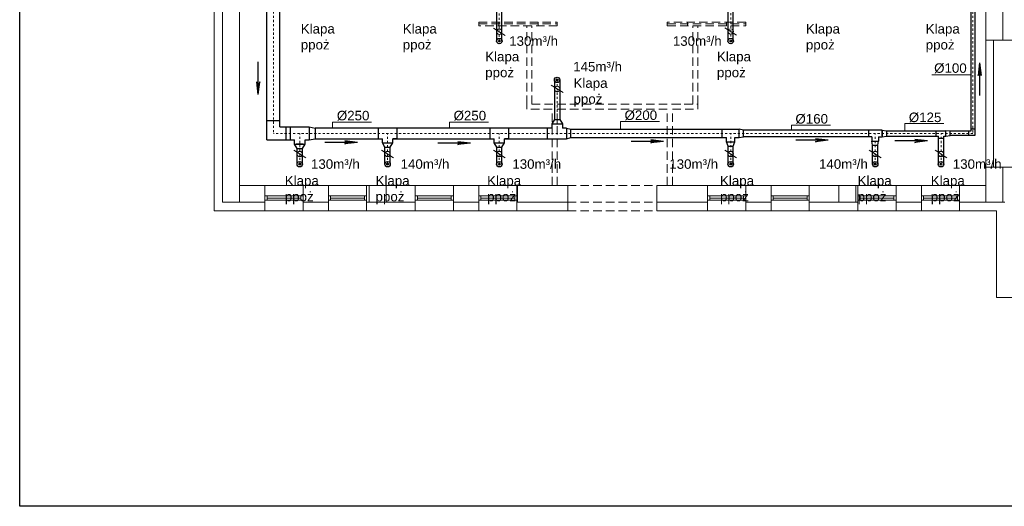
# Model space of a CAD drawing. Extents: x 280060 to 689961, y 120405 to 160329.
# Tile 55 of 85: x 663303 to 665627, y 145019 to 146168. Entities that reach past the tile are written whole.
import ezdxf

# ---------------------------------------------------------------- set-up
doc = ezdxf.new("R2010")
doc.units = 0
doc.header["$MEASUREMENT"] = 0
doc.linetypes.add('3', pattern=[1, 0.5, -0.5])
doc.linetypes.add('{ Wide Dash }', pattern=[12, 4, -2, 4, -2])
for name, color, linetype, lineweight in [('KAM-pro Biała Zarys', 7, 'CONTINUOUS', 9), ('KAM-pro Opis Wentylacji', 7, 'CONTINUOUS', 5), ('KAM-pro Podkład Sanitarny', 253, 'CONTINUOUS', 25), ('KAM-pro Wentylacja', 161, 'CONTINUOUS', 5), ('KAM-pro Wentylacja Nawiew', 1, 'CONTINUOUS', 30), ('KAM-pro Wentylacja Wywiew', 161, 'CONTINUOUS', 30)]:
    doc.layers.add(name, color=color, linetype=linetype, lineweight=lineweight)
doc.styles.add('damian', font='arial.ttf')

msp = doc.modelspace()

# ---------------------------------------------------------------- linework, layer by layer
at = {"layer": 'KAM-pro Biała Zarys', "lineweight": 25}
msp.add_lwpolyline([(663302.5, 147989.2), (669602.5, 147989.2), (669602.5, 145019.2), (663302.5, 145019.2)], close=True, dxfattribs=at)
at = {"layer": 'KAM-pro Opis Wentylacji'}
for p, q in [((664449.1, 146130.8), (664421, 146148.3)), ((664995.3, 146131.4), (664967.2, 146148.9)), ((665456.1, 146038.1), (665548.1, 146038.1)), ((664585.5, 145995.8), (664557.4, 146013.2)), ((664721.4, 145927.6, -2.8), (664813.4, 145927.6, -2.8)), ((664721.4, 145927.6, -2.8), (664721.4, 145909.5, 1.6)), ((664041.4, 145926.4), (664133.5, 145926.4)), ((664041.4, 145926.4), (664041.4, 145912, 3.5)), ((664317.1, 145926.4), (664409.1, 145926.4)), ((664317.1, 145926.4), (664317.1, 145912, 3.5)), ((665125, 145919, -2.8), (665217, 145919, -2.8)), ((665125, 145919, -2.8), (665125, 145907.5)), ((665392.7, 145922.5, -2.8), (665484.7, 145922.5, -2.8)), ((665392.7, 145922.5, -2.8), (665392.7, 145905.8)), ((663977.8, 145842.2), (663949.7, 145859.6)), ((664185.3, 145842.2), (664157.2, 145859.6)), ((664449.1, 145842.2), (664421, 145859.6)), ((664995.3, 145842.2), (664967.2, 145859.6)), ((665336.6, 145842.2), (665308.5, 145859.6)), ((665492, 145842.2), (665463.9, 145859.6))]:
    msp.add_line(p, q, dxfattribs=at)
for centre in [(664435, 146139.5), (664981.3, 146140.2), (664571.5, 146004.5), (663963.7, 145850.9), (664171.3, 145850.9), (664435, 145850.9), (664981.3, 145850.9), (665322.6, 145850.9), (665477.9, 145850.9)]:
    msp.add_circle(centre, 6.25, dxfattribs=at)
at = {"layer": 'KAM-pro Podkład Sanitarny', "lineweight": 20, "ltscale": 13}
for p, q in [((663761.7, 145716.8), (663761.7, 147319.8)), ((663781.7, 145736.8), (663781.7, 146679.8)), ((663821.7, 145776.8), (663821.7, 146341.8)), ((665583.7, 146221.8), (665583.7, 146119.8)), ((665623.7, 146221.8), (665623.7, 146119.8)), ((665668.7, 146119.8), (665583.7, 146119.8)), ((665583.7, 146119.8), (665583.7, 145819.8)), ((665601.7, 146119.8), (665601.7, 145819.8)), ((665583.7, 145819.8), (665583.7, 145776.8)), ((665668.7, 145819.8), (665583.7, 145819.8)), ((665623.7, 145819.8), (665623.7, 145736.8)), ((663881.7, 145776.8), (663821.7, 145776.8)), ((663821.7, 145776.8), (664499.7, 145776.8)), ((663821.7, 145776.8), (663821.7, 145736.8)), ((663881.7, 145776.8), (663881.7, 145716.8)), ((663881.7, 145776.8), (663971.7, 145776.8)), ((664031.7, 145776.8), (663971.7, 145776.8)), ((663971.7, 145776.8), (663971.7, 145716.8)), ((664031.7, 145776.8), (664031.7, 145716.8)), ((664031.7, 145776.8), (664121.7, 145776.8)), ((664236.7, 145776.8), (664121.7, 145776.8)), ((664121.7, 145776.8), (664121.7, 145716.8)), ((664127.7, 145776.8), (664127.7, 145736.8)), ((664167.7, 145776.8), (664167.7, 145736.8)), ((664236.7, 145776.8), (664236.7, 145716.8)), ((664236.7, 145776.8), (664326.7, 145776.8)), ((664386.7, 145776.8), (664326.7, 145776.8)), ((664326.7, 145776.8), (664326.7, 145716.8)), ((664386.7, 145776.8), (664386.7, 145716.8)), ((664386.7, 145776.8), (664476.7, 145776.8)), ((664477.7, 145776.8), (664476.7, 145776.8)), ((664476.7, 145776.8), (664476.7, 145716.8)), ((664559.7, 145776.8), (664477.7, 145776.8)), ((664477.7, 145776.8), (664477.7, 145736.8)), ((664499.7, 145776.8), (664559.7, 145776.8)), ((664559.7, 145776.8), (664571.7, 145776.8)), ((664596.7, 145776.8), (664571.7, 145776.8)), ((664596.7, 145776.8), (664596.7, 145716.8)), ((664831.7, 145776.8), (664806.7, 145776.8)), ((664806.7, 145776.8), (664806.7, 145716.8)), ((664831.7, 145776.8), (664843.7, 145776.8)), ((664926.7, 145776.8), (664843.7, 145776.8)), ((664843.7, 145776.8), (664903.7, 145776.8)), ((664926.7, 145776.8), (664926.7, 145716.8)), ((664926.7, 145776.8), (665016.7, 145776.8)), ((664926.7, 145776.8), (664926.7, 145736.8)), ((665016.7, 145776.8), (665016.7, 145716.8)), ((665016.7, 145776.8), (665076.7, 145776.8)), ((665076.7, 145776.8), (665076.7, 145716.8)), ((665076.7, 145776.8), (665166.7, 145776.8)), ((665166.7, 145776.8), (665166.7, 145716.8)), ((665166.7, 145776.8), (665281.7, 145776.8)), ((665236.7, 145776.8), (665236.7, 145736.8)), ((665276.7, 145776.8), (665276.7, 145736.8)), ((665281.7, 145776.8), (665281.7, 145716.8)), ((665281.7, 145776.8), (665371.7, 145776.8)), ((665371.7, 145776.8), (665371.7, 145716.8)), ((665371.7, 145776.8), (665431.7, 145776.8)), ((665431.7, 145776.8), (665431.7, 145716.8)), ((665431.7, 145776.8), (665521.7, 145776.8)), ((665521.7, 145776.8), (665521.7, 145716.8)), ((665521.7, 145776.8), (665583.7, 145776.8)), ((665583.7, 145776.8), (665583.7, 145776.8)), ((665583.7, 145776.8), (665583.7, 145736.8)), ((663881.7, 145751.8), (663971.7, 145751.8)), ((663881.7, 145741.8), (663971.7, 145741.8)), ((663881.7, 145741.8), (663886.7, 145741.8)), ((663886.7, 145741.8), (663886.7, 145751.8)), ((663886.7, 145746.8), (663966.7, 145746.8)), ((663966.7, 145741.8), (663966.7, 145751.8)), ((664031.7, 145751.8), (664121.7, 145751.8)), ((664031.7, 145741.8), (664121.7, 145741.8)), ((664031.7, 145741.8), (664036.7, 145741.8)), ((664036.7, 145741.8), (664036.7, 145751.8)), ((664036.7, 145746.8), (664116.7, 145746.8)), ((664116.7, 145741.8), (664116.7, 145751.8)), ((664236.7, 145751.8), (664326.7, 145751.8)), ((664236.7, 145741.8), (664326.7, 145741.8)), ((664236.7, 145741.8), (664241.7, 145741.8)), ((664241.7, 145741.8), (664241.7, 145751.8)), ((664241.7, 145746.8), (664321.7, 145746.8)), ((664321.7, 145741.8), (664321.7, 145751.8)), ((664386.7, 145751.8), (664476.7, 145751.8)), ((664386.7, 145741.8), (664476.7, 145741.8)), ((664386.7, 145741.8), (664391.7, 145741.8)), ((664391.7, 145741.8), (664391.7, 145751.8)), ((664391.7, 145746.8), (664471.7, 145746.8)), ((664471.7, 145741.8), (664471.7, 145751.8)), ((664926.7, 145751.8), (665016.7, 145751.8)), ((664926.7, 145741.8), (665016.7, 145741.8)), ((664926.7, 145741.8), (664931.7, 145741.8)), ((664931.7, 145741.8), (664931.7, 145751.8)), ((664931.7, 145746.8), (665011.7, 145746.8)), ((665011.7, 145741.8), (665011.7, 145751.8)), ((665076.7, 145751.8), (665166.7, 145751.8)), ((665076.7, 145741.8), (665166.7, 145741.8)), ((665076.7, 145741.8), (665081.7, 145741.8)), ((665081.7, 145741.8), (665081.7, 145751.8)), ((665081.7, 145746.8), (665161.7, 145746.8)), ((665161.7, 145741.8), (665161.7, 145751.8)), ((665281.7, 145751.8), (665371.7, 145751.8)), ((665281.7, 145741.8), (665371.7, 145741.8)), ((665281.7, 145741.8), (665286.7, 145741.8)), ((665286.7, 145741.8), (665286.7, 145751.8)), ((665286.7, 145746.8), (665366.7, 145746.8)), ((665366.7, 145741.8), (665366.7, 145751.8)), ((665431.7, 145751.8), (665521.7, 145751.8)), ((665431.7, 145741.8), (665521.7, 145741.8)), ((665431.7, 145741.8), (665436.7, 145741.8)), ((665436.7, 145741.8), (665436.7, 145751.8)), ((665436.7, 145746.8), (665516.7, 145746.8)), ((665516.7, 145741.8), (665516.7, 145751.8)), ((663881.7, 145736.8), (663781.7, 145736.8)), ((664031.7, 145736.8), (663971.7, 145736.8)), ((664236.7, 145736.8), (664121.7, 145736.8)), ((664386.7, 145736.8), (664326.7, 145736.8)), ((664596.7, 145736.8), (664476.7, 145736.8)), ((664926.7, 145736.8), (664806.7, 145736.8)), ((665016.7, 145736.8), (665076.7, 145736.8)), ((665166.7, 145736.8), (665281.7, 145736.8)), ((665371.7, 145736.8), (665431.7, 145736.8)), ((665521.7, 145736.8), (665583.7, 145736.8)), ((665623.7, 145736.8), (665583.7, 145736.8)), ((665623.7, 145736.8), (665628.7, 145736.8)), ((663881.7, 145716.8), (663761.7, 145716.8)), ((663881.7, 145716.8), (663971.7, 145716.8)), ((664031.7, 145716.8), (663971.7, 145716.8)), ((664031.7, 145716.8), (664121.7, 145716.8)), ((664236.7, 145716.8), (664121.7, 145716.8)), ((664236.7, 145716.8), (664326.7, 145716.8)), ((664386.7, 145716.8), (664326.7, 145716.8)), ((664386.7, 145716.8), (664476.7, 145716.8)), ((664596.7, 145716.8), (664476.7, 145716.8)), ((664926.7, 145716.8), (664806.7, 145716.8)), ((664918.7, 145716.8), (664926.7, 145716.8)), ((664926.7, 145716.8), (665016.7, 145716.8)), ((665016.7, 145716.8), (665076.7, 145716.8)), ((665076.7, 145716.8), (665166.7, 145716.8)), ((665166.7, 145716.8), (665281.7, 145716.8)), ((665281.7, 145716.8), (665371.7, 145716.8)), ((665371.7, 145716.8), (665431.7, 145716.8)), ((665431.7, 145716.8), (665521.7, 145716.8)), ((665521.7, 145716.8), (665608.7, 145716.8)), ((665608.7, 145716.8), (665608.7, 145511.8)), ((665608.7, 145511.8), (665728.7, 145511.8)), ((665608.7, 145511.8), (665728.7, 145511.8))]:
    msp.add_line(p, q, dxfattribs=at)
at = {"layer": 'KAM-pro Podkład Sanitarny', "linetype": '{ Wide Dash }', "lineweight": 20, "ltscale": 5}
for p, q in [((664386.7, 146153.8), (664386.7, 146161.8)), ((664386.7, 146161.8), (664571.7, 146161.8)), ((664434, 146153.8), (664434, 146161.8)), ((664526.5, 146153.8), (664526.5, 146161.8)), ((664571.7, 146161.8), (664571.7, 146153.8)), ((665016.7, 146161.8), (664831.7, 146161.8)), ((664831.7, 146161.8), (664831.7, 146153.8)), ((664879, 146153.8), (664879, 146161.8)), ((664971.5, 146153.8), (664971.5, 146161.8)), ((665016.7, 146153.8), (665016.7, 146161.8)), ((664386.7, 146157.8), (664571.7, 146157.8)), ((664511.7, 146153.8), (664386.7, 146153.8)), ((664499.7, 145968.8), (664499.7, 146153.8)), ((664511.7, 145968.8), (664511.7, 146153.8)), ((664571.7, 146153.8), (664511.7, 146153.8)), ((664831.7, 146157.8), (665016.7, 146157.8)), ((664831.7, 146153.8), (664891.7, 146153.8)), ((664891.7, 146153.8), (665016.7, 146153.8)), ((664891.7, 145968.8), (664891.7, 146153.8)), ((664903.7, 145968.8), (664903.7, 146153.8)), ((664499.7, 145956.8), (664499.7, 145968.8)), ((664559.7, 145956.8), (664499.7, 145956.8)), ((664559.7, 145956.8), (664499.7, 145956.8)), ((664511.7, 145968.8), (664571.7, 145968.8)), ((664511.7, 145968.8), (664571.7, 145968.8)), ((664559.7, 145776.8), (664559.7, 145956.8)), ((664571.7, 145968.8), (664903.7, 145968.8)), ((664571.7, 145776.8), (664571.7, 145956.8)), ((664571.7, 145956.8), (664596.7, 145956.8)), ((664571.7, 145956.8), (664831.7, 145956.8)), ((664891.7, 145968.8), (664831.7, 145968.8)), ((664891.7, 145968.8), (664831.7, 145968.8)), ((664831.7, 145776.8), (664831.7, 145956.8)), ((664831.7, 145776.8), (664831.7, 145956.8)), ((664843.7, 145968.8), (664891.7, 145968.8)), ((664843.7, 145776.8), (664843.7, 145956.8)), ((664843.7, 145776.8), (664843.7, 145956.8)), ((664843.7, 145956.8), (664903.7, 145956.8)), ((664903.7, 145956.8), (664903.7, 145968.8)), ((664596.7, 145776.8), (664806.7, 145776.8)), ((664596.7, 145736.8), (664806.7, 145736.8)), ((664596.7, 145716.8), (664806.7, 145716.8))]:
    msp.add_line(p, q, dxfattribs=at)
at = {"layer": 'KAM-pro Podkład Sanitarny', "lineweight": 20, "ltscale": 13}
msp.add_lwpolyline([(665583.7, 146119.8), (665601.7, 146119.8), (665601.7, 145819.8), (665583.7, 145819.8), (665583.7, 146119.8)], dxfattribs=at)
msp.add_lwpolyline([(665583.7, 146119.8), (665601.7, 146119.8), (665601.7, 145819.8), (665583.7, 145819.8), (665583.7, 146119.8)], dxfattribs=at)
at = {"layer": 'KAM-pro Wentylacja', "color": 3, "linetype": '3', "ltscale": 10}
for p, q in [((663901.6, 147137.4, -1.4), (663901.6, 145899.5, -1.4)), ((665553.1, 146417), (665553.1, 145899.5)), ((664435, 146117.5), (664435, 146273.8)), ((664981.3, 146128.5), (664981.3, 146273.8)), ((664571.5, 146025.8), (664571.5, 145899.5)), ((665553.1, 145899.5), (663901.6, 145899.5)), ((663963.7, 145826.8), (663963.7, 145899.5)), ((664171.3, 145826.8), (664171.3, 145899.5)), ((664435, 145826.8), (664435, 145899.5)), ((664981.3, 145826.8), (664981.3, 145899.5)), ((665322.6, 145826.8), (665322.6, 145899.5)), ((665477.9, 145826.8), (665477.9, 145899.5))]:
    msp.add_line(p, q, dxfattribs=at)
at = {"layer": 'KAM-pro Wentylacja Nawiew'}
for p, q in [((663886.1, 145884), (663886.1, 147152.9)), ((663917.1, 145915), (663917.1, 147121.9)), ((665548.1, 146417), (665548.1, 145904.5)), ((665558.1, 146417), (665558.1, 145894.5)), ((664565.2, 146025.8), (664565.2, 145932)), ((664577.7, 146025.8), (664577.7, 145932)), ((663886.1, 145930), (663917.1, 145930)), ((664565.2, 145932), (664559, 145922)), ((664565.2, 145932), (664577.7, 145932)), ((664577.7, 145932), (664584, 145922)), ((663917.1, 145915), (663949, 145915)), ((663932.1, 145884), (663932.1, 145915)), ((663941.2, 145915), (663941.2, 145884)), ((663949, 145915), (663986.2, 145915)), ((663986.2, 145915), (664000.1, 145912)), ((663986.2, 145915), (663986.2, 145884)), ((664559, 145912), (664000.1, 145912)), ((664000.1, 145912), (664000.1, 145887)), ((664148.8, 145912), (664148.8, 145887)), ((664193.8, 145887), (664193.8, 145912)), ((664412.5, 145912), (664412.5, 145887)), ((664457.5, 145887), (664457.5, 145912)), ((664549, 145887), (664549, 145912)), ((664559, 145922), (664584, 145922)), ((664559, 145922), (664559, 145912)), ((664584, 145922), (664584, 145912)), ((664594, 145912), (664584, 145912)), ((664594, 145912), (664594, 145887)), ((664594, 145912), (664604, 145909.5)), ((664604, 145909.5), (664760.7, 145909.5)), ((664604, 145889.5), (664604, 145909.5)), ((664604, 145909.5), (665001.3, 145909.5)), ((664960.5, 145909.5), (664960.5, 145889.5)), ((665001.3, 145889.5), (665001.3, 145909.5)), ((665011.3, 145907.5), (665001.3, 145909.5)), ((665338.8, 145907.5), (665011.3, 145907.5)), ((665011.3, 145891.5), (665011.3, 145907.5)), ((665306.3, 145907.5), (665306.3, 145891.5)), ((665338.8, 145907.5), (665338.8, 145891.5)), ((665338.8, 145907.5), (665348.8, 145905.8)), ((665338.8, 145893.5), (665338.8, 145905.5)), ((665348.8, 145905.8), (665348.8, 145893.3)), ((665348.8, 145905.8), (665489.2, 145905.8)), ((665466.7, 145893.3), (665466.7, 145905.8)), ((665489.2, 145893.3), (665489.2, 145905.8)), ((665499.2, 145904.5), (665489.2, 145905.8)), ((665499.2, 145894.5), (665499.2, 145904.5)), ((665548.1, 145904.5), (665499.2, 145904.5)), ((665543.1, 145904.5), (665543.1, 145894.5)), ((665558.1, 145909.5), (665548.1, 145909.5)), ((663886.1, 145884), (663951.2, 145884)), ((663951.2, 145874), (663951.2, 145884)), ((663976.2, 145884), (663986.2, 145884)), ((663976.2, 145874), (663976.2, 145884)), ((663986.2, 145884), (664000.1, 145887)), ((664000.1, 145887), (664158.8, 145887)), ((664158.8, 145877), (664158.8, 145887)), ((664193.8, 145887), (664183.8, 145887)), ((664183.8, 145877), (664183.8, 145887)), ((664183.8, 145887), (664422.5, 145887)), ((664422.5, 145877), (664422.5, 145887)), ((664457.5, 145887), (664447.5, 145887)), ((664447.5, 145877), (664447.5, 145887)), ((664447.5, 145887), (664594, 145887)), ((664594, 145887), (664604, 145889.5)), ((664604, 145889.5), (664971.3, 145889.5)), ((664971.3, 145879.5), (664971.3, 145889.5)), ((664991.3, 145889.5), (665001.3, 145889.5)), ((664991.3, 145879.5), (664991.3, 145889.5)), ((664991.3, 145889.5), (665001.3, 145889.5)), ((665001.3, 145889.5), (665011.3, 145891.5)), ((665314.6, 145891.5), (665011.3, 145891.5)), ((665314.6, 145891.5), (665314.6, 145881.5)), ((665314.6, 145881.5), (665330.6, 145881.5)), ((665316.3, 145871.5), (665314.6, 145881.5)), ((665328.8, 145871.5), (665330.6, 145881.5)), ((665330.6, 145891.5), (665338.8, 145891.5)), ((665330.6, 145891.5), (665330.6, 145881.5)), ((665338.8, 145891.5), (665348.8, 145893.3)), ((665348.8, 145893.3), (665471.7, 145893.3)), ((665471.7, 145826.8), (665471.7, 145893.3)), ((665471.7, 145888.3), (665484.2, 145888.3)), ((665484.2, 145893.3), (665489.2, 145893.3)), ((665484.2, 145826.8), (665484.2, 145893.3)), ((665489.2, 145893.3), (665499.2, 145894.5)), ((665558.1, 145894.5), (665499.2, 145894.5)), ((663951.2, 145874), (663976.2, 145874)), ((663957.5, 145864), (663951.2, 145874)), ((663955.7, 145874), (663971.7, 145874)), ((663971.7, 145874), (663955.7, 145874)), ((663957.5, 145864), (663970, 145864)), ((663957.5, 145826.8), (663957.5, 145864)), ((663970, 145864), (663976.2, 145874)), ((663970, 145826.8), (663970, 145864)), ((664158.8, 145877), (664183.8, 145877)), ((664165, 145867), (664158.8, 145877)), ((664165, 145826.8), (664165, 145867)), ((664165, 145867), (664177.5, 145867)), ((664177.5, 145867), (664183.8, 145877)), ((664177.5, 145826.8), (664177.5, 145867)), ((664422.5, 145877), (664447.5, 145877)), ((664428.8, 145867), (664422.5, 145877)), ((664428.8, 145867), (664441.3, 145867)), ((664428.8, 145826.8), (664428.8, 145867)), ((664441.3, 145867), (664447.5, 145877)), ((664441.3, 145826.8), (664441.3, 145867)), ((664971.3, 145879.5), (664991.3, 145879.5)), ((664975, 145869.5), (664971.3, 145879.5)), ((664975, 145826.8), (664975, 145869.5)), ((664975, 145869.5), (664987.5, 145869.5)), ((664987.5, 145869.5), (664991.3, 145879.5)), ((664987.5, 145826.8), (664987.5, 145869.5)), ((665316.3, 145826.8), (665316.3, 145871.5)), ((665316.3, 145871.5), (665328.8, 145871.5)), ((665328.8, 145826.8), (665328.8, 145871.5))]:
    msp.add_line(p, q, dxfattribs=at)
at = {"layer": 'KAM-pro Wentylacja Nawiew', "lineweight": 25}
for p, q in [((663865.8, 145991.4), (663865.8, 146068.1)), ((665569, 146065.9), (665565.6, 146036.1)), ((665565.6, 146036.1), (665569.5, 146047.3)), ((665572.4, 146036.1), (665568.5, 146047.3)), ((665569, 146065.9), (665569, 145989.2)), ((665569, 146065.9), (665572.4, 146036.1)), ((663862.4, 146021.2), (663866.3, 146009.9)), ((663865.8, 145991.4), (663862.4, 146021.2)), ((663869.2, 146021.2), (663865.4, 146009.9)), ((663865.8, 145991.4), (663869.2, 146021.2)), ((664070.1, 145881.6), (664081.4, 145877.7)), ((664099.9, 145878.2), (664070.1, 145881.6)), ((664822.7, 145880.7), (664746, 145880.7)), ((664792.8, 145884.2), (664804.1, 145880.3)), ((664822.7, 145880.7), (664792.8, 145884.2)), ((664792.8, 145877.3), (664804.1, 145881.2)), ((664822.7, 145880.7), (664792.8, 145877.3)), ((665211.8, 145883.2), (665135.1, 145883.2)), ((665181.9, 145886.7), (665193.2, 145882.8)), ((665211.8, 145883.2), (665181.9, 145886.7)), ((665181.9, 145879.8), (665193.2, 145883.7)), ((665211.8, 145883.2), (665181.9, 145879.8)), ((665445.6, 145881.9), (665368.9, 145881.9)), ((665415.7, 145885.3), (665427, 145881.4)), ((665445.6, 145881.9), (665415.7, 145885.3)), ((665415.7, 145878.4), (665427, 145882.3)), ((665445.6, 145881.9), (665415.7, 145878.4)), ((664099.9, 145878.2), (664023.2, 145878.2)), ((664070.1, 145874.7), (664081.4, 145878.6)), ((664099.9, 145878.2), (664070.1, 145874.7)), ((664366.8, 145876.5), (664290.1, 145876.5)), ((664337, 145879.9), (664348.2, 145876)), ((664366.8, 145876.5), (664337, 145879.9)), ((664337, 145873), (664348.2, 145876.9)), ((664366.8, 145876.5), (664337, 145873))]:
    msp.add_line(p, q, dxfattribs=at)
for centre, radius in [((664571.5, 146025.8), 6.37), ((664571.5, 146025.8), 2.17), ((663963.7, 145826.8), 6.37), ((663963.7, 145826.8), 2.17), ((664171.3, 145826.8), 6.37), ((664171.3, 145826.8), 2.17), ((664435, 145826.8), 6.37), ((664435, 145826.8), 2.17), ((664981.3, 145826.8), 6.37), ((664981.3, 145826.8), 2.17), ((665322.6, 145826.8), 6.37), ((665322.6, 145826.8), 2.17), ((665477.9, 145826.8), 6.37), ((665477.9, 145826.8), 2.17)]:
    msp.add_circle(centre, radius, dxfattribs=at)
at = {"layer": 'KAM-pro Wentylacja Wywiew'}
for p, q in [((664428.8, 146117.5), (664428.8, 146243.8)), ((664441.3, 146117.5), (664441.3, 146243.8)), ((664975, 146117.5), (664975, 146243.8)), ((664987.5, 146117.5), (664987.5, 146243.8))]:
    msp.add_line(p, q, dxfattribs=at)
at = {"layer": 'KAM-pro Wentylacja Wywiew', "lineweight": 25}
for centre, radius in [((664435, 146117.5), 6.37), ((664435, 146117.5), 2.17), ((664981.3, 146117.5), 6.37), ((664981.3, 146117.5), 2.17)]:
    msp.add_circle(centre, radius, dxfattribs=at)

# ---------------------------------------------------------------- texts
at = {"layer": 'KAM-pro Wentylacja Nawiew', "lineweight": 25, "char_height": 22.5, "width": 101.034, "attachment_point": 1, "style": 'damian'}
for s, insert in [('145m³/h', (664609.4, 146068.3)), ('%%C100', (665461.7, 146065)), ('{\\fArial|b0|i0|c238|p34;Klapa ppoż}', (664610.2, 146029.6)), ('%%C250', (664051.4, 145952.8)), ('%%C250', (664327, 145952.8)), ('%%C200', (664730.7, 145953.8)), ('%%C160', (665134.2, 145945.2)), ('%%C125', (665401.9, 145948.7)), ('130m³/h', (663990.3, 145838.4)), ('140m³/h', (664201.9, 145838.4)), ('130m³/h', (664465.7, 145838.4)), ('130m³/h', (664836.3, 145838.4)), ('140m³/h', (665189.8, 145838.4)), ('130m³/h', (665505.7, 145838.4)), ('{\\fArial|b0|i0|c238|p34;Klapa ppoż}', (663928.5, 145799.1)), ('{\\fArial|b0|i0|c238|p34;Klapa ppoż}', (664142.8, 145799.1)), ('{\\fArial|b0|i0|c238|p34;Klapa ppoż}', (664406.2, 145799.1)), ('{\\fArial|b0|i0|c238|p34;Klapa ppoż}', (664956.1, 145799.1)), ('{\\fArial|b0|i0|c238|p34;Klapa ppoż}', (665281, 145799.1)), ('{\\fArial|b0|i0|c238|p34;Klapa ppoż}', (665453.7, 145799.1))]:
    msp.add_mtext(s, dxfattribs=dict(at, insert=insert))
at = {"layer": 'KAM-pro Wentylacja Wywiew', "lineweight": 25, "char_height": 22.5, "width": 101.034, "attachment_point": 1, "style": 'damian'}
for s, insert in [('{\\fArial|b0|i0|c238|p34;Klapa ppoż}', (663966.2, 146157.7)), ('{\\fArial|b0|i0|c238|p34;Klapa ppoż}', (664207, 146157.7)), ('{\\fArial|b0|i0|c238|p34;Klapa ppoż}', (665158.9, 146157.6)), ('{\\fArial|b0|i0|c238|p34;Klapa ppoż}', (665441.8, 146157.6)), ('130m³/h', (664458.3, 146128.8)), ('130m³/h', (664844.7, 146128.8)), ('{\\fArial|b0|i0|c238|p34;Klapa ppoż}', (664401.7, 146092.1)), ('{\\fArial|b0|i0|c238|p34;Klapa ppoż}', (664948.8, 146092.1))]:
    msp.add_mtext(s, dxfattribs=dict(at, insert=insert))

doc.saveas('drawing.dxf')
